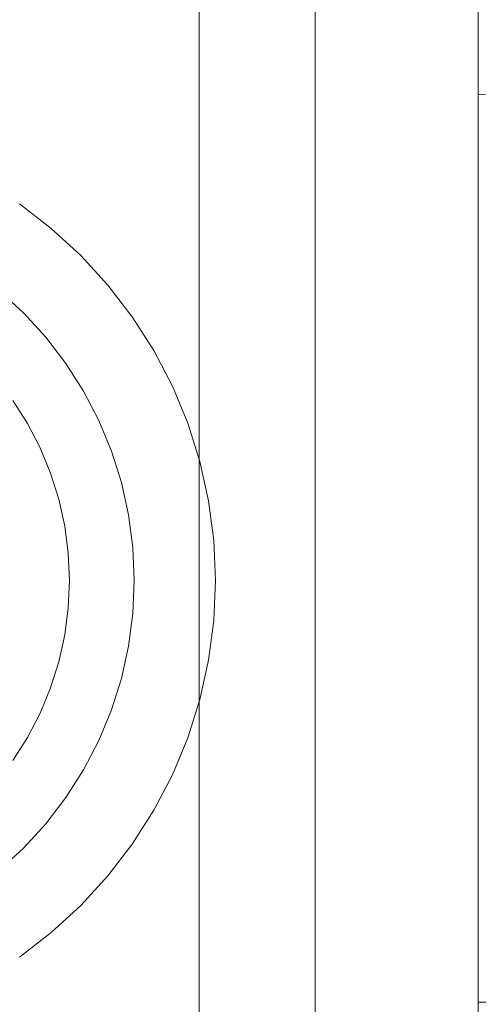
# Model space of a CAD drawing. Header units: millimetres. Extents: x 1865 to 2161, y 1201 to 1385.
# Tile 29 of 40: x 2111 to 2125, y 1216 to 1246. Entities that reach past the tile are written whole.
import ezdxf

# ---------------------------------------------------------------- set-up
doc = ezdxf.new("R2010")
doc.units = ezdxf.units.MM
doc.header["$LTSCALE"] = 25.4
doc.layers.add('Lighting-Moving Light', color=7, linetype='Continuous', lineweight=5)

# ---------------------------------------------------------------- blocks, each defined once
blk = doc.blocks.new('Group-1')
at = {"layer": 'Lighting-Moving Light', "color": 7, "linetype": 'Continuous', "lineweight": 5, "transparency": 33554687}
for points, invisible_edges in [([(112, -92, -99.966), (103.5, -83.5, -108.466), (103.5, 83.5, -108.466), (112, 92, -99.966)], 8), ([(112, 92, -99.965), (112, -92, -99.965), (112, -92, -99.966)], 8), ([(112, 92, -99.966), (112, 92, -99.965), (112, -92, -99.966)], 10), ([(112, 49.211, -77.387), (112, -49.211, -47.544), (112, -49.211, -77.387), (112, 92, -99.965)], 13), ([(112, 92, -21.465), (112, -92, -21.465), (112, 49.211, -47.544), (112, 76.845, -47.544)], 10), ([(112, -49.211, -77.387), (112, -76.845, -77.387), (112, -92, -99.965), (112, 92, -99.965)], 10), ([(112, -49.211, -47.544), (112, 49.211, -77.387), (112, 49.211, -47.544), (112, -92, -21.465)], 13), ([(116.521, -76.805, -77.387), (112, -76.845, -77.387), (112, -49.211, -77.387), (118.833, -49.092, -77.387)], 8), ([(118.833, -49.092, -47.544), (112, -49.211, -47.544), (112, -76.845, -47.544), (116.521, -76.805, -47.544)], 8), ([(112, -92, -21.465), (112, -76.845, -47.544), (112, -49.211, -47.544)], 9), ([(98.03, -52.532, -16.465), (98.999, -53.275, -16.465), (99.899, -54.101, -16.465), (90, -64, -16.465)], 12), ([(98.999, -53.275, -16.465), (98.03, -52.532, -16.465), (96.612, -54.556, -1.637), (97.41, -55.169, -1.637)], 10), ([(99.899, -54.101, -16.465), (98.999, -53.275, -16.465), (97.41, -55.169, -1.637), (98.152, -55.848, -1.637)], 10), ([(99.899, -54.101, -16.465), (100.725, -55.001, -16.465), (101.468, -55.97, -16.465), (90, -64, -16.465)], 12), ([(100.725, -55.001, -16.465), (99.899, -54.101, -16.465), (98.152, -55.848, -1.637), (98.831, -56.59, -1.637)], 10), ([(97.389, -55.195, -1.475), (98.128, -55.872, -1.475), (98.152, -55.848, -1.637), (97.41, -55.169, -1.637)], 11), ([(101.468, -55.97, -16.465), (100.725, -55.001, -16.465), (98.831, -56.59, -1.637), (99.444, -57.388, -1.637)], 10), ([(97.273, -55.332, -1.014), (98.001, -55.999, -1.014), (98.052, -55.948, -1.162), (97.32, -55.277, -1.162)], 15), ([(97.32, -55.277, -1.162), (98.052, -55.948, -1.162), (98.095, -55.905, -1.316), (97.358, -55.231, -1.316)], 15), ([(97.358, -55.231, -1.316), (98.095, -55.905, -1.316), (98.128, -55.872, -1.475), (97.389, -55.195, -1.475)], 15), ([(101.468, -55.97, -16.465), (102.124, -57, -16.465), (102.688, -58.083, -16.465), (90, -64, -16.465)], 12), ([(97.873, -56.127, -0.737), (98.529, -56.843, -0.737), (98.603, -56.781, -0.872), (97.941, -56.059, -0.872)], 15), ([(97.941, -56.059, -0.872), (98.603, -56.781, -0.872), (98.668, -56.727, -1.014), (98.001, -55.999, -1.014)], 15), ([(98.001, -55.999, -1.014), (98.668, -56.727, -1.014), (98.723, -56.68, -1.162), (98.052, -55.948, -1.162)], 15), ([(98.052, -55.948, -1.162), (98.723, -56.68, -1.162), (98.769, -56.642, -1.316), (98.095, -55.905, -1.316)], 15), ([(98.095, -55.905, -1.316), (98.769, -56.642, -1.316), (98.805, -56.611, -1.475), (98.128, -55.872, -1.475)], 15), ([(98.128, -55.872, -1.475), (98.805, -56.611, -1.475), (98.831, -56.59, -1.637), (98.152, -55.848, -1.637)], 11), ([(102.124, -57, -16.465), (101.468, -55.97, -16.465), (99.444, -57.388, -1.637), (99.984, -58.236, -1.637)], 10), ([(97.531, -56.469, -0.291), (98.158, -57.154, -0.291), (98.261, -57.068, -0.387), (97.626, -56.374, -0.387)], 15), ([(97.626, -56.374, -0.387), (98.261, -57.068, -0.387), (98.358, -56.987, -0.494), (97.715, -56.285, -0.494)], 15), ([(97.715, -56.285, -0.494), (98.358, -56.987, -0.494), (98.447, -56.912, -0.611), (97.798, -56.202, -0.611)], 15), ([(97.798, -56.202, -0.611), (98.447, -56.912, -0.611), (98.529, -56.843, -0.737), (97.873, -56.127, -0.737)], 15), ([(97.325, -56.675, -0.134), (97.936, -57.341, -0.134), (98.049, -57.246, -0.206), (97.43, -56.57, -0.206)], 15), ([(97.43, -56.57, -0.206), (98.049, -57.246, -0.206), (98.158, -57.154, -0.291), (97.531, -56.469, -0.291)], 15), ([(98.723, -56.68, -1.162), (99.328, -57.468, -1.162), (99.377, -57.434, -1.316), (98.769, -56.642, -1.316)], 15), ([(98.769, -56.642, -1.316), (99.377, -57.434, -1.316), (99.416, -57.407, -1.475), (98.805, -56.611, -1.475)], 15), ([(98.805, -56.611, -1.475), (99.416, -57.407, -1.475), (99.444, -57.388, -1.637), (98.831, -56.59, -1.637)], 11), ([(98.358, -56.987, -0.494), (98.937, -57.742, -0.494), (99.033, -57.675, -0.611), (98.447, -56.912, -0.611)], 15), ([(98.447, -56.912, -0.611), (99.033, -57.675, -0.611), (99.121, -57.614, -0.737), (98.529, -56.843, -0.737)], 15), ([(98.529, -56.843, -0.737), (99.121, -57.614, -0.737), (99.199, -57.559, -0.872), (98.603, -56.781, -0.872)], 15), ([(98.603, -56.781, -0.872), (99.199, -57.559, -0.872), (99.269, -57.51, -1.014), (98.668, -56.727, -1.014)], 15), ([(98.668, -56.727, -1.014), (99.269, -57.51, -1.014), (99.328, -57.468, -1.162), (98.723, -56.68, -1.162)], 15), ([(97.936, -57.341, -0.134), (98.486, -58.058, -0.134), (98.607, -57.973, -0.206), (98.049, -57.246, -0.206)], 15), ([(98.049, -57.246, -0.206), (98.607, -57.973, -0.206), (98.724, -57.892, -0.291), (98.158, -57.154, -0.291)], 15), ([(98.158, -57.154, -0.291), (98.724, -57.892, -0.291), (98.834, -57.814, -0.387), (98.261, -57.068, -0.387)], 15), ([(98.261, -57.068, -0.387), (98.834, -57.814, -0.387), (98.937, -57.742, -0.494), (98.358, -56.987, -0.494)], 15), ([(102.688, -58.083, -16.465), (102.124, -57, -16.465), (99.984, -58.236, -1.637), (100.448, -59.128, -1.637)], 10), ([(97.572, -57.646, 0.007), (98.097, -58.33, 0.007), (98.23, -58.237, -0.027), (97.696, -57.542, -0.027)], 15), ([(97.696, -57.542, -0.027), (98.23, -58.237, -0.027), (98.36, -58.147, -0.074), (97.818, -57.44, -0.074)], 15), ([(97.818, -57.44, -0.074), (98.36, -58.147, -0.074), (98.486, -58.058, -0.134), (97.936, -57.341, -0.134)], 15), ([(99.121, -57.614, -0.737), (99.642, -58.433, -0.737), (99.726, -58.385, -0.872), (99.199, -57.559, -0.872)], 15), ([(99.199, -57.559, -0.872), (99.726, -58.385, -0.872), (99.799, -58.343, -1.014), (99.269, -57.51, -1.014)], 15), ([(99.269, -57.51, -1.014), (99.799, -58.343, -1.014), (99.862, -58.306, -1.162), (99.328, -57.468, -1.162)], 15), ([(99.328, -57.468, -1.162), (99.862, -58.306, -1.162), (99.914, -58.276, -1.316), (99.377, -57.434, -1.316)], 15), ([(99.377, -57.434, -1.316), (99.914, -58.276, -1.316), (99.955, -58.253, -1.475), (99.416, -57.407, -1.475)], 15), ([(99.416, -57.407, -1.475), (99.955, -58.253, -1.475), (99.984, -58.236, -1.637), (99.444, -57.388, -1.637)], 11), ([(97.447, -57.752, 0.028), (97.963, -58.424, 0.028), (98.097, -58.33, 0.007), (97.572, -57.646, 0.007)], 15), ([(98.724, -57.892, -0.291), (99.223, -58.675, -0.291), (99.339, -58.608, -0.387), (98.834, -57.814, -0.387)], 15), ([(98.834, -57.814, -0.387), (99.339, -58.608, -0.387), (99.449, -58.545, -0.494), (98.937, -57.742, -0.494)], 15), ([(98.937, -57.742, -0.494), (99.449, -58.545, -0.494), (99.55, -58.486, -0.611), (99.033, -57.675, -0.611)], 15), ([(99.033, -57.675, -0.611), (99.55, -58.486, -0.611), (99.642, -58.433, -0.737), (99.121, -57.614, -0.737)], 15), ([(102.688, -58.083, -16.465), (103.156, -59.212, -16.465), (103.523, -60.377, -16.465), (90, -64, -16.465)], 12), ([(98.23, -58.237, -0.027), (98.701, -58.977, -0.027), (98.838, -58.897, -0.074), (98.36, -58.147, -0.074)], 15), ([(98.36, -58.147, -0.074), (98.838, -58.897, -0.074), (98.971, -58.82, -0.134), (98.486, -58.058, -0.134)], 15), ([(98.486, -58.058, -0.134), (98.971, -58.82, -0.134), (99.1, -58.746, -0.206), (98.607, -57.973, -0.206)], 15), ([(98.607, -57.973, -0.206), (99.1, -58.746, -0.206), (99.223, -58.675, -0.291), (98.724, -57.892, -0.291)], 15), ([(103.156, -59.212, -16.465), (102.688, -58.083, -16.465), (100.448, -59.128, -1.637), (100.833, -60.057, -1.637)], 10), ([(97.828, -58.519, 0.035), (98.276, -59.222, 0.035), (98.419, -59.14, 0.028), (97.963, -58.424, 0.028)], 14), ([(97.963, -58.424, 0.028), (98.419, -59.14, 0.028), (98.561, -59.058, 0.007), (98.097, -58.33, 0.007)], 15), ([(98.097, -58.33, 0.007), (98.561, -59.058, 0.007), (98.701, -58.977, -0.027), (98.23, -58.237, -0.027)], 15), ([(99.55, -58.486, -0.611), (99.994, -59.34, -0.611), (100.091, -59.294, -0.737), (99.642, -58.433, -0.737)], 15), ([(99.642, -58.433, -0.737), (100.091, -59.294, -0.737), (100.178, -59.254, -0.872), (99.726, -58.385, -0.872)], 15), ([(99.726, -58.385, -0.872), (100.178, -59.254, -0.872), (100.255, -59.218, -1.014), (99.799, -58.343, -1.014)], 15), ([(99.799, -58.343, -1.014), (100.255, -59.218, -1.014), (100.321, -59.187, -1.162), (99.862, -58.306, -1.162)], 15), ([(99.862, -58.306, -1.162), (100.321, -59.187, -1.162), (100.375, -59.162, -1.316), (99.914, -58.276, -1.316)], 15), ([(99.914, -58.276, -1.316), (100.375, -59.162, -1.316), (100.418, -59.142, -1.475), (99.955, -58.253, -1.475)], 15), ([(99.955, -58.253, -1.475), (100.418, -59.142, -1.475), (100.448, -59.128, -1.637), (99.984, -58.236, -1.637)], 11), ([(98.66, -59.962, 0.035), (98.276, -59.222, 0.035), (97.828, -58.519, 0.035), (90, -64, 0.035)], 12), ([(98.971, -58.82, -0.134), (99.389, -59.622, -0.134), (99.523, -59.559, -0.206), (99.1, -58.746, -0.206)], 15), ([(99.1, -58.746, -0.206), (99.523, -59.559, -0.206), (99.652, -59.499, -0.291), (99.223, -58.675, -0.291)], 15), ([(99.223, -58.675, -0.291), (99.652, -59.499, -0.291), (99.774, -59.442, -0.387), (99.339, -58.608, -0.387)], 15), ([(99.339, -58.608, -0.387), (99.774, -59.442, -0.387), (99.888, -59.389, -0.494), (99.449, -58.545, -0.494)], 15), ([(99.449, -58.545, -0.494), (99.888, -59.389, -0.494), (99.994, -59.34, -0.611), (99.55, -58.486, -0.611)], 15), ([(98.419, -59.14, 0.028), (98.81, -59.892, 0.028), (98.959, -59.822, 0.007), (98.561, -59.058, 0.007)], 15), ([(98.561, -59.058, 0.007), (98.959, -59.822, 0.007), (99.105, -59.754, -0.027), (98.701, -58.977, -0.027)], 15), ([(98.701, -58.977, -0.027), (99.105, -59.754, -0.027), (99.249, -59.687, -0.074), (98.838, -58.897, -0.074)], 15), ([(98.838, -58.897, -0.074), (99.249, -59.687, -0.074), (99.389, -59.622, -0.134), (98.971, -58.82, -0.134)], 15), ([(98.276, -59.222, 0.035), (98.66, -59.962, 0.035), (98.81, -59.892, 0.028), (98.419, -59.14, 0.028)], 14), ([(99.888, -59.389, -0.494), (100.252, -60.268, -0.494), (100.362, -60.228, -0.611), (99.994, -59.34, -0.611)], 15), ([(99.994, -59.34, -0.611), (100.362, -60.228, -0.611), (100.463, -60.192, -0.737), (100.091, -59.294, -0.737)], 15), ([(100.091, -59.294, -0.737), (100.463, -60.192, -0.737), (100.553, -60.159, -0.872), (100.178, -59.254, -0.872)], 15), ([(100.178, -59.254, -0.872), (100.553, -60.159, -0.872), (100.632, -60.13, -1.014), (100.255, -59.218, -1.014)], 15), ([(100.255, -59.218, -1.014), (100.632, -60.13, -1.014), (100.701, -60.105, -1.162), (100.321, -59.187, -1.162)], 15), ([(100.321, -59.187, -1.162), (100.701, -60.105, -1.162), (100.757, -60.085, -1.316), (100.375, -59.162, -1.316)], 15), ([(100.375, -59.162, -1.316), (100.757, -60.085, -1.316), (100.801, -60.069, -1.475), (100.418, -59.142, -1.475)], 15), ([(100.418, -59.142, -1.475), (100.801, -60.069, -1.475), (100.833, -60.057, -1.637), (100.448, -59.128, -1.637)], 11), ([(103.523, -60.377, -16.465), (103.156, -59.212, -16.465), (100.833, -60.057, -1.637), (101.136, -61.016, -1.637)], 10), ([(99.249, -59.687, -0.074), (99.59, -60.51, -0.074), (99.735, -60.457, -0.134), (99.389, -59.622, -0.134)], 15), ([(99.389, -59.622, -0.134), (99.735, -60.457, -0.134), (99.874, -60.406, -0.206), (99.523, -59.559, -0.206)], 15), ([(99.523, -59.559, -0.206), (99.874, -60.406, -0.206), (100.008, -60.358, -0.291), (99.652, -59.499, -0.291)], 15), ([(99.652, -59.499, -0.291), (100.008, -60.358, -0.291), (100.134, -60.312, -0.387), (99.774, -59.442, -0.387)], 15), ([(99.774, -59.442, -0.387), (100.134, -60.312, -0.387), (100.252, -60.268, -0.494), (99.888, -59.389, -0.494)], 15), ([(99.23, -61.527, 0.035), (98.979, -60.732, 0.035), (98.66, -59.962, 0.035), (90, -64, 0.035)], 12), ([(98.66, -59.962, 0.035), (98.979, -60.732, 0.035), (99.135, -60.675, 0.028), (98.81, -59.892, 0.028)], 14), ([(98.81, -59.892, 0.028), (99.135, -60.675, 0.028), (99.289, -60.619, 0.007), (98.959, -59.822, 0.007)], 15), ([(98.959, -59.822, 0.007), (99.289, -60.619, 0.007), (99.441, -60.564, -0.027), (99.105, -59.754, -0.027)], 15), ([(99.105, -59.754, -0.027), (99.441, -60.564, -0.027), (99.59, -60.51, -0.074), (99.249, -59.687, -0.074)], 15), ([(100.134, -60.312, -0.387), (100.417, -61.209, -0.387), (100.539, -61.176, -0.494), (100.252, -60.268, -0.494)], 15), ([(100.252, -60.268, -0.494), (100.539, -61.176, -0.494), (100.652, -61.146, -0.611), (100.362, -60.228, -0.611)], 15), ([(100.362, -60.228, -0.611), (100.652, -61.146, -0.611), (100.755, -61.118, -0.737), (100.463, -60.192, -0.737)], 15), ([(100.463, -60.192, -0.737), (100.755, -61.118, -0.737), (100.848, -61.093, -0.872), (100.553, -60.159, -0.872)], 15), ([(100.553, -60.159, -0.872), (100.848, -61.093, -0.872), (100.929, -61.072, -1.014), (100.632, -60.13, -1.014)], 15), ([(100.632, -60.13, -1.014), (100.929, -61.072, -1.014), (100.999, -61.053, -1.162), (100.701, -60.105, -1.162)], 15), ([(100.701, -60.105, -1.162), (100.999, -61.053, -1.162), (101.057, -61.037, -1.316), (100.757, -60.085, -1.316)], 15), ([(100.757, -60.085, -1.316), (101.057, -61.037, -1.316), (101.103, -61.025, -1.475), (100.801, -60.069, -1.475)], 15), ([(100.801, -60.069, -1.475), (101.103, -61.025, -1.475), (101.136, -61.016, -1.637), (100.833, -60.057, -1.637)], 11), ([(103.523, -60.377, -16.465), (103.787, -61.569, -16.465), (103.947, -62.78, -16.465), (90, -64, -16.465)], 12), ([(99.289, -60.619, 0.007), (99.548, -61.442, 0.007), (99.704, -61.4, -0.027), (99.441, -60.564, -0.027)], 15), ([(99.441, -60.564, -0.027), (99.704, -61.4, -0.027), (99.857, -61.359, -0.074), (99.59, -60.51, -0.074)], 15), ([(99.59, -60.51, -0.074), (99.857, -61.359, -0.074), (100.006, -61.319, -0.134), (99.735, -60.457, -0.134)], 15), ([(99.735, -60.457, -0.134), (100.006, -61.319, -0.134), (100.15, -61.28, -0.206), (99.874, -60.406, -0.206)], 15), ([(99.874, -60.406, -0.206), (100.15, -61.28, -0.206), (100.287, -61.244, -0.291), (100.008, -60.358, -0.291)], 15), ([(100.008, -60.358, -0.291), (100.287, -61.244, -0.291), (100.417, -61.209, -0.387), (100.134, -60.312, -0.387)], 15), ([(103.787, -61.569, -16.465), (103.523, -60.377, -16.465), (101.136, -61.016, -1.637), (101.353, -61.998, -1.637)], 10), ([(98.979, -60.732, 0.035), (99.23, -61.527, 0.035), (99.39, -61.484, 0.028), (99.135, -60.675, 0.028)], 14), ([(99.135, -60.675, 0.028), (99.39, -61.484, 0.028), (99.548, -61.442, 0.007), (99.289, -60.619, 0.007)], 15), ([(100.417, -61.209, -0.387), (100.62, -62.127, -0.387), (100.745, -62.105, -0.494), (100.539, -61.176, -0.494)], 15), ([(100.539, -61.176, -0.494), (100.745, -62.105, -0.494), (100.86, -62.085, -0.611), (100.652, -61.146, -0.611)], 15), ([(100.652, -61.146, -0.611), (100.86, -62.085, -0.611), (100.965, -62.067, -0.737), (100.755, -61.118, -0.737)], 15), ([(100.755, -61.118, -0.737), (100.965, -62.067, -0.737), (101.06, -62.05, -0.872), (100.848, -61.093, -0.872)], 15), ([(100.848, -61.093, -0.872), (101.06, -62.05, -0.872), (101.143, -62.035, -1.014), (100.929, -61.072, -1.014)], 15), ([(100.929, -61.072, -1.014), (101.143, -62.035, -1.014), (101.214, -62.023, -1.162), (100.999, -61.053, -1.162)], 15), ([(100.999, -61.053, -1.162), (101.214, -62.023, -1.162), (101.274, -62.012, -1.316), (101.057, -61.037, -1.316)], 15), ([(101.057, -61.037, -1.316), (101.274, -62.012, -1.316), (101.32, -62.004, -1.475), (101.103, -61.025, -1.475)], 15), ([(101.103, -61.025, -1.475), (101.32, -62.004, -1.475), (101.353, -61.998, -1.637), (101.136, -61.016, -1.637)], 11), ([(99.39, -61.484, 0.028), (99.573, -62.312, 0.028), (99.735, -62.283, 0.007), (99.548, -61.442, 0.007)], 15), ([(99.548, -61.442, 0.007), (99.735, -62.283, 0.007), (99.894, -62.255, -0.027), (99.704, -61.4, -0.027)], 15), ([(99.704, -61.4, -0.027), (99.894, -62.255, -0.027), (100.05, -62.228, -0.074), (99.857, -61.359, -0.074)], 15), ([(99.857, -61.359, -0.074), (100.05, -62.228, -0.074), (100.202, -62.201, -0.134), (100.006, -61.319, -0.134)], 15), ([(100.006, -61.319, -0.134), (100.202, -62.201, -0.134), (100.348, -62.175, -0.206), (100.15, -61.28, -0.206)], 15), ([(100.15, -61.28, -0.206), (100.348, -62.175, -0.206), (100.488, -62.151, -0.291), (100.287, -61.244, -0.291)], 15), ([(100.287, -61.244, -0.291), (100.488, -62.151, -0.291), (100.62, -62.127, -0.387), (100.417, -61.209, -0.387)], 15), ([(90, -64, 0.035), (99.519, -63.167, 0.035), (99.411, -62.341, 0.035), (99.23, -61.527, 0.035)], 9), ([(99.23, -61.527, 0.035), (99.411, -62.341, 0.035), (99.573, -62.312, 0.028), (99.39, -61.484, 0.028)], 14), ([(103.947, -62.78, -16.465), (103.787, -61.569, -16.465), (101.353, -61.998, -1.637), (101.485, -62.995, -1.637)], 10), ([(100.86, -62.085, -0.611), (100.985, -63.039, -0.611), (101.092, -63.03, -0.737), (100.965, -62.067, -0.737)], 15), ([(100.965, -62.067, -0.737), (101.092, -63.03, -0.737), (101.187, -63.021, -0.872), (101.06, -62.05, -0.872)], 15), ([(101.06, -62.05, -0.872), (101.187, -63.021, -0.872), (101.272, -63.014, -1.014), (101.143, -62.035, -1.014)], 15), ([(101.143, -62.035, -1.014), (101.272, -63.014, -1.014), (101.344, -63.008, -1.162), (101.214, -62.023, -1.162)], 15), ([(101.214, -62.023, -1.162), (101.344, -63.008, -1.162), (101.404, -63.002, -1.316), (101.274, -62.012, -1.316)], 15), ([(101.274, -62.012, -1.316), (101.404, -63.002, -1.316), (101.451, -62.998, -1.475), (101.32, -62.004, -1.475)], 15), ([(101.32, -62.004, -1.475), (101.451, -62.998, -1.475), (101.485, -62.995, -1.637), (101.353, -61.998, -1.637)], 11), ([(99.411, -62.341, 0.035), (99.519, -63.167, 0.035), (99.684, -63.153, 0.028), (99.573, -62.312, 0.028)], 14), ([(99.573, -62.312, 0.028), (99.684, -63.153, 0.028), (99.847, -63.138, 0.007), (99.735, -62.283, 0.007)], 15), ([(99.735, -62.283, 0.007), (99.847, -63.138, 0.007), (100.009, -63.124, -0.027), (99.894, -62.255, -0.027)], 15), ([(99.894, -62.255, -0.027), (100.009, -63.124, -0.027), (100.166, -63.111, -0.074), (100.05, -62.228, -0.074)], 15), ([(100.05, -62.228, -0.074), (100.166, -63.111, -0.074), (100.32, -63.097, -0.134), (100.202, -62.201, -0.134)], 15), ([(100.202, -62.201, -0.134), (100.32, -63.097, -0.134), (100.468, -63.084, -0.206), (100.348, -62.175, -0.206)], 15), ([(100.348, -62.175, -0.206), (100.468, -63.084, -0.206), (100.609, -63.072, -0.291), (100.488, -62.151, -0.291)], 15), ([(100.488, -62.151, -0.291), (100.609, -63.072, -0.291), (100.743, -63.06, -0.387), (100.62, -62.127, -0.387)], 15), ([(100.62, -62.127, -0.387), (100.743, -63.06, -0.387), (100.869, -63.049, -0.494), (100.745, -62.105, -0.494)], 15), ([(100.745, -62.105, -0.494), (100.869, -63.049, -0.494), (100.985, -63.039, -0.611), (100.86, -62.085, -0.611)], 15), ([(103.947, -62.78, -16.465), (104, -64, -16.465), (103.947, -65.22, -16.465), (90, -64, -16.465)], 12), ([(104, -64, -16.465), (103.947, -62.78, -16.465), (101.485, -62.995, -1.637), (101.529, -64, -1.637)], 10), ([(99.519, -64.833, 0.035), (99.556, -64, 0.035), (99.519, -63.167, 0.035), (90, -64, 0.035)], 12), ([(99.519, -63.167, 0.035), (99.556, -64, 0.035), (99.721, -64, 0.028), (99.684, -63.153, 0.028)], 14), ([(99.684, -63.153, 0.028), (99.721, -64, 0.028), (99.885, -64, 0.007), (99.847, -63.138, 0.007)], 15), ([(99.847, -63.138, 0.007), (99.885, -64, 0.007), (100.047, -64, -0.027), (100.009, -63.124, -0.027)], 15), ([(100.009, -63.124, -0.027), (100.047, -64, -0.027), (100.205, -64, -0.074), (100.166, -63.111, -0.074)], 15), ([(100.166, -63.111, -0.074), (100.205, -64, -0.074), (100.359, -64, -0.134), (100.32, -63.097, -0.134)], 15), ([(100.32, -63.097, -0.134), (100.359, -64, -0.134), (100.508, -64, -0.206), (100.468, -63.084, -0.206)], 15), ([(100.468, -63.084, -0.206), (100.508, -64, -0.206), (100.65, -64, -0.291), (100.609, -63.072, -0.291)], 15), ([(100.609, -63.072, -0.291), (100.65, -64, -0.291), (100.784, -64, -0.387), (100.743, -63.06, -0.387)], 15), ([(100.743, -63.06, -0.387), (100.784, -64, -0.387), (100.91, -64, -0.494), (100.869, -63.049, -0.494)], 15), ([(100.869, -63.049, -0.494), (100.91, -64, -0.494), (101.027, -64, -0.611), (100.985, -63.039, -0.611)], 15), ([(100.985, -63.039, -0.611), (101.027, -64, -0.611), (101.134, -64, -0.737), (101.092, -63.03, -0.737)], 15), ([(101.092, -63.03, -0.737), (101.134, -64, -0.737), (101.23, -64, -0.872), (101.187, -63.021, -0.872)], 15), ([(101.187, -63.021, -0.872), (101.23, -64, -0.872), (101.315, -64, -1.014), (101.272, -63.014, -1.014)], 15), ([(101.272, -63.014, -1.014), (101.315, -64, -1.014), (101.387, -64, -1.162), (101.344, -63.008, -1.162)], 15), ([(101.344, -63.008, -1.162), (101.387, -64, -1.162), (101.447, -64, -1.316), (101.404, -63.002, -1.316)], 15), ([(101.404, -63.002, -1.316), (101.447, -64, -1.316), (101.495, -64, -1.475), (101.451, -62.998, -1.475)], 15), ([(101.451, -62.998, -1.475), (101.495, -64, -1.475), (101.529, -64, -1.637), (101.485, -62.995, -1.637)], 11), ([(97.828, -69.481, 0.035), (98.276, -68.778, 0.035), (98.66, -68.038, 0.035), (90, -64, 0.035)], 12), ([(98.66, -68.038, 0.035), (98.979, -67.268, 0.035), (99.23, -66.473, 0.035), (90, -64, 0.035)], 12), ([(99.23, -66.473, 0.035), (99.411, -65.659, 0.035), (99.519, -64.833, 0.035), (90, -64, 0.035)], 12), ([(90, -64, -16.465), (103.947, -65.22, -16.465), (103.787, -66.431, -16.465), (103.523, -67.623, -16.465)], 9), ([(103.523, -67.623, -16.465), (103.156, -68.788, -16.465), (102.688, -69.917, -16.465), (90, -64, -16.465)], 12), ([(102.688, -69.917, -16.465), (102.124, -71, -16.465), (101.468, -72.03, -16.465), (90, -64, -16.465)], 12), ([(101.468, -72.03, -16.465), (100.725, -72.999, -16.465), (99.899, -73.899, -16.465), (90, -64, -16.465)], 12), ([(99.899, -73.899, -16.465), (98.999, -74.725, -16.465), (98.03, -75.468, -16.465), (90, -64, -16.465)], 12), ([(99.556, -64, 0.035), (99.519, -64.833, 0.035), (99.684, -64.847, 0.028), (99.721, -64, 0.028)], 14), ([(99.721, -64, 0.028), (99.684, -64.847, 0.028), (99.847, -64.862, 0.007), (99.885, -64, 0.007)], 15), ([(99.885, -64, 0.007), (99.847, -64.862, 0.007), (100.009, -64.876, -0.027), (100.047, -64, -0.027)], 15), ([(100.047, -64, -0.027), (100.009, -64.876, -0.027), (100.166, -64.889, -0.074), (100.205, -64, -0.074)], 15), ([(100.205, -64, -0.074), (100.166, -64.889, -0.074), (100.32, -64.903, -0.134), (100.359, -64, -0.134)], 15), ([(100.359, -64, -0.134), (100.32, -64.903, -0.134), (100.468, -64.916, -0.206), (100.508, -64, -0.206)], 15), ([(100.508, -64, -0.206), (100.468, -64.916, -0.206), (100.609, -64.928, -0.291), (100.65, -64, -0.291)], 15), ([(100.65, -64, -0.291), (100.609, -64.928, -0.291), (100.743, -64.94, -0.387), (100.784, -64, -0.387)], 15), ([(100.784, -64, -0.387), (100.743, -64.94, -0.387), (100.869, -64.951, -0.494), (100.91, -64, -0.494)], 15), ([(100.91, -64, -0.494), (100.869, -64.951, -0.494), (100.985, -64.961, -0.611), (101.027, -64, -0.611)], 15), ([(101.027, -64, -0.611), (100.985, -64.961, -0.611), (101.092, -64.97, -0.737), (101.134, -64, -0.737)], 15), ([(101.134, -64, -0.737), (101.092, -64.97, -0.737), (101.187, -64.979, -0.872), (101.23, -64, -0.872)], 15), ([(101.23, -64, -0.872), (101.187, -64.979, -0.872), (101.272, -64.986, -1.014), (101.315, -64, -1.014)], 15), ([(101.315, -64, -1.014), (101.272, -64.986, -1.014), (101.344, -64.992, -1.162), (101.387, -64, -1.162)], 15), ([(101.387, -64, -1.162), (101.344, -64.992, -1.162), (101.404, -64.998, -1.316), (101.447, -64, -1.316)], 15), ([(101.447, -64, -1.316), (101.404, -64.998, -1.316), (101.451, -65.002, -1.475), (101.495, -64, -1.475)], 15), ([(101.495, -64, -1.475), (101.451, -65.002, -1.475), (101.485, -65.005, -1.637), (101.529, -64, -1.637)], 11), ([(103.947, -65.22, -16.465), (104, -64, -16.465), (101.529, -64, -1.637), (101.485, -65.005, -1.637)], 10), ([(99.519, -64.833, 0.035), (99.411, -65.659, 0.035), (99.573, -65.688, 0.028), (99.684, -64.847, 0.028)], 14), ([(99.684, -64.847, 0.028), (99.573, -65.688, 0.028), (99.735, -65.717, 0.007), (99.847, -64.862, 0.007)], 15), ([(99.847, -64.862, 0.007), (99.735, -65.717, 0.007), (99.894, -65.745, -0.027), (100.009, -64.876, -0.027)], 15), ([(100.009, -64.876, -0.027), (99.894, -65.745, -0.027), (100.05, -65.772, -0.074), (100.166, -64.889, -0.074)], 15), ([(100.166, -64.889, -0.074), (100.05, -65.772, -0.074), (100.202, -65.799, -0.134), (100.32, -64.903, -0.134)], 15), ([(100.32, -64.903, -0.134), (100.202, -65.799, -0.134), (100.348, -65.825, -0.206), (100.468, -64.916, -0.206)], 15), ([(100.468, -64.916, -0.206), (100.348, -65.825, -0.206), (100.488, -65.849, -0.291), (100.609, -64.928, -0.291)], 15), ([(100.609, -64.928, -0.291), (100.488, -65.849, -0.291), (100.62, -65.873, -0.387), (100.743, -64.94, -0.387)], 15), ([(100.743, -64.94, -0.387), (100.62, -65.873, -0.387), (100.745, -65.895, -0.494), (100.869, -64.951, -0.494)], 15), ([(100.869, -64.951, -0.494), (100.745, -65.895, -0.494), (100.86, -65.915, -0.611), (100.985, -64.961, -0.611)], 15), ([(100.985, -64.961, -0.611), (100.86, -65.915, -0.611), (100.965, -65.933, -0.737), (101.092, -64.97, -0.737)], 15), ([(101.092, -64.97, -0.737), (100.965, -65.933, -0.737), (101.06, -65.95, -0.872), (101.187, -64.979, -0.872)], 15), ([(101.187, -64.979, -0.872), (101.06, -65.95, -0.872), (101.143, -65.965, -1.014), (101.272, -64.986, -1.014)], 15), ([(101.272, -64.986, -1.014), (101.143, -65.965, -1.014), (101.214, -65.977, -1.162), (101.344, -64.992, -1.162)], 15), ([(101.344, -64.992, -1.162), (101.214, -65.977, -1.162), (101.274, -65.988, -1.316), (101.404, -64.998, -1.316)], 15), ([(101.404, -64.998, -1.316), (101.274, -65.988, -1.316), (101.32, -65.996, -1.475), (101.451, -65.002, -1.475)], 15), ([(101.451, -65.002, -1.475), (101.32, -65.996, -1.475), (101.353, -66.002, -1.637), (101.485, -65.005, -1.637)], 11), ([(103.787, -66.431, -16.465), (103.947, -65.22, -16.465), (101.485, -65.005, -1.637), (101.353, -66.002, -1.637)], 10), ([(99.411, -65.659, 0.035), (99.23, -66.473, 0.035), (99.39, -66.516, 0.028), (99.573, -65.688, 0.028)], 14), ([(99.573, -65.688, 0.028), (99.39, -66.516, 0.028), (99.548, -66.558, 0.007), (99.735, -65.717, 0.007)], 15), ([(99.735, -65.717, 0.007), (99.548, -66.558, 0.007), (99.704, -66.6, -0.027), (99.894, -65.745, -0.027)], 15), ([(99.894, -65.745, -0.027), (99.704, -66.6, -0.027), (99.857, -66.641, -0.074), (100.05, -65.772, -0.074)], 15), ([(100.05, -65.772, -0.074), (99.857, -66.641, -0.074), (100.006, -66.681, -0.134), (100.202, -65.799, -0.134)], 15), ([(100.202, -65.799, -0.134), (100.006, -66.681, -0.134), (100.15, -66.72, -0.206), (100.348, -65.825, -0.206)], 15), ([(100.348, -65.825, -0.206), (100.15, -66.72, -0.206), (100.287, -66.756, -0.291), (100.488, -65.849, -0.291)], 15), ([(100.488, -65.849, -0.291), (100.287, -66.756, -0.291), (100.417, -66.791, -0.387), (100.62, -65.873, -0.387)], 15), ([(100.62, -65.873, -0.387), (100.417, -66.791, -0.387), (100.539, -66.824, -0.494), (100.745, -65.895, -0.494)], 15), ([(100.745, -65.895, -0.494), (100.539, -66.824, -0.494), (100.652, -66.854, -0.611), (100.86, -65.915, -0.611)], 15), ([(100.86, -65.915, -0.611), (100.652, -66.854, -0.611), (100.755, -66.882, -0.737), (100.965, -65.933, -0.737)], 15), ([(100.965, -65.933, -0.737), (100.755, -66.882, -0.737), (100.848, -66.907, -0.872), (101.06, -65.95, -0.872)], 15), ([(101.06, -65.95, -0.872), (100.848, -66.907, -0.872), (100.929, -66.928, -1.014), (101.143, -65.965, -1.014)], 15), ([(101.143, -65.965, -1.014), (100.929, -66.928, -1.014), (100.999, -66.947, -1.162), (101.214, -65.977, -1.162)], 15), ([(101.214, -65.977, -1.162), (100.999, -66.947, -1.162), (101.057, -66.963, -1.316), (101.274, -65.988, -1.316)], 15), ([(101.274, -65.988, -1.316), (101.057, -66.963, -1.316), (101.103, -66.975, -1.475), (101.32, -65.996, -1.475)], 15), ([(101.32, -65.996, -1.475), (101.103, -66.975, -1.475), (101.136, -66.984, -1.637), (101.353, -66.002, -1.637)], 11), ([(103.523, -67.623, -16.465), (103.787, -66.431, -16.465), (101.353, -66.002, -1.637), (101.136, -66.984, -1.637)], 10), ([(99.23, -66.473, 0.035), (98.979, -67.268, 0.035), (99.135, -67.325, 0.028), (99.39, -66.516, 0.028)], 14), ([(99.39, -66.516, 0.028), (99.135, -67.325, 0.028), (99.289, -67.381, 0.007), (99.548, -66.558, 0.007)], 15), ([(99.548, -66.558, 0.007), (99.289, -67.381, 0.007), (99.441, -67.436, -0.027), (99.704, -66.6, -0.027)], 15), ([(99.704, -66.6, -0.027), (99.441, -67.436, -0.027), (99.59, -67.49, -0.074), (99.857, -66.641, -0.074)], 15), ([(99.857, -66.641, -0.074), (99.59, -67.49, -0.074), (99.735, -67.543, -0.134), (100.006, -66.681, -0.134)], 15), ([(100.006, -66.681, -0.134), (99.735, -67.543, -0.134), (99.874, -67.594, -0.206), (100.15, -66.72, -0.206)], 15), ([(100.15, -66.72, -0.206), (99.874, -67.594, -0.206), (100.008, -67.642, -0.291), (100.287, -66.756, -0.291)], 15), ([(100.287, -66.756, -0.291), (100.008, -67.642, -0.291), (100.134, -67.688, -0.387), (100.417, -66.791, -0.387)], 15), ([(100.417, -66.791, -0.387), (100.134, -67.688, -0.387), (100.252, -67.732, -0.494), (100.539, -66.824, -0.494)], 15), ([(100.539, -66.824, -0.494), (100.252, -67.732, -0.494), (100.362, -67.772, -0.611), (100.652, -66.854, -0.611)], 15), ([(100.652, -66.854, -0.611), (100.362, -67.772, -0.611), (100.463, -67.808, -0.737), (100.755, -66.882, -0.737)], 15), ([(100.755, -66.882, -0.737), (100.463, -67.808, -0.737), (100.553, -67.841, -0.872), (100.848, -66.907, -0.872)], 15), ([(100.848, -66.907, -0.872), (100.553, -67.841, -0.872), (100.632, -67.87, -1.014), (100.929, -66.928, -1.014)], 15), ([(100.929, -66.928, -1.014), (100.632, -67.87, -1.014), (100.701, -67.895, -1.162), (100.999, -66.947, -1.162)], 15), ([(100.999, -66.947, -1.162), (100.701, -67.895, -1.162), (100.757, -67.915, -1.316), (101.057, -66.963, -1.316)], 15), ([(101.057, -66.963, -1.316), (100.757, -67.915, -1.316), (100.801, -67.931, -1.475), (101.103, -66.975, -1.475)], 15), ([(101.103, -66.975, -1.475), (100.801, -67.931, -1.475), (100.833, -67.943, -1.637), (101.136, -66.984, -1.637)], 11), ([(103.156, -68.788, -16.465), (103.523, -67.623, -16.465), (101.136, -66.984, -1.637), (100.833, -67.943, -1.637)], 10), ([(98.979, -67.268, 0.035), (98.66, -68.038, 0.035), (98.81, -68.108, 0.028), (99.135, -67.325, 0.028)], 14), ([(99.135, -67.325, 0.028), (98.81, -68.108, 0.028), (98.959, -68.178, 0.007), (99.289, -67.381, 0.007)], 15), ([(99.289, -67.381, 0.007), (98.959, -68.178, 0.007), (99.105, -68.246, -0.027), (99.441, -67.436, -0.027)], 15), ([(99.441, -67.436, -0.027), (99.105, -68.246, -0.027), (99.249, -68.313, -0.074), (99.59, -67.49, -0.074)], 15), ([(99.59, -67.49, -0.074), (99.249, -68.313, -0.074), (99.389, -68.378, -0.134), (99.735, -67.543, -0.134)], 15), ([(99.735, -67.543, -0.134), (99.389, -68.378, -0.134), (99.523, -68.441, -0.206), (99.874, -67.594, -0.206)], 15), ([(99.874, -67.594, -0.206), (99.523, -68.441, -0.206), (99.652, -68.501, -0.291), (100.008, -67.642, -0.291)], 15), ([(100.008, -67.642, -0.291), (99.652, -68.501, -0.291), (99.774, -68.558, -0.387), (100.134, -67.688, -0.387)], 15), ([(100.134, -67.688, -0.387), (99.774, -68.558, -0.387), (99.888, -68.611, -0.494), (100.252, -67.732, -0.494)], 15), ([(100.252, -67.732, -0.494), (99.888, -68.611, -0.494), (99.994, -68.66, -0.611), (100.362, -67.772, -0.611)], 15), ([(100.362, -67.772, -0.611), (99.994, -68.66, -0.611), (100.091, -68.706, -0.737), (100.463, -67.808, -0.737)], 15), ([(98.66, -68.038, 0.035), (98.276, -68.778, 0.035), (98.419, -68.86, 0.028), (98.81, -68.108, 0.028)], 14), ([(100.463, -67.808, -0.737), (100.091, -68.706, -0.737), (100.178, -68.746, -0.872), (100.553, -67.841, -0.872)], 15), ([(100.553, -67.841, -0.872), (100.178, -68.746, -0.872), (100.255, -68.782, -1.014), (100.632, -67.87, -1.014)], 15), ([(100.632, -67.87, -1.014), (100.255, -68.782, -1.014), (100.321, -68.813, -1.162), (100.701, -67.895, -1.162)], 15), ([(100.701, -67.895, -1.162), (100.321, -68.813, -1.162), (100.375, -68.838, -1.316), (100.757, -67.915, -1.316)], 15), ([(100.757, -67.915, -1.316), (100.375, -68.838, -1.316), (100.418, -68.858, -1.475), (100.801, -67.931, -1.475)], 15), ([(100.801, -67.931, -1.475), (100.418, -68.858, -1.475), (100.448, -68.872, -1.637), (100.833, -67.943, -1.637)], 11), ([(102.688, -69.917, -16.465), (103.156, -68.788, -16.465), (100.833, -67.943, -1.637), (100.448, -68.872, -1.637)], 10), ([(98.81, -68.108, 0.028), (98.419, -68.86, 0.028), (98.561, -68.942, 0.007), (98.959, -68.178, 0.007)], 15), ([(98.959, -68.178, 0.007), (98.561, -68.942, 0.007), (98.701, -69.023, -0.027), (99.105, -68.246, -0.027)], 15), ([(99.105, -68.246, -0.027), (98.701, -69.023, -0.027), (98.838, -69.103, -0.074), (99.249, -68.313, -0.074)], 15), ([(99.249, -68.313, -0.074), (98.838, -69.103, -0.074), (98.971, -69.18, -0.134), (99.389, -68.378, -0.134)], 15), ([(99.389, -68.378, -0.134), (98.971, -69.18, -0.134), (99.1, -69.254, -0.206), (99.523, -68.441, -0.206)], 15), ([(99.523, -68.441, -0.206), (99.1, -69.254, -0.206), (99.223, -69.325, -0.291), (99.652, -68.501, -0.291)], 15), ([(99.652, -68.501, -0.291), (99.223, -69.325, -0.291), (99.339, -69.392, -0.387), (99.774, -68.558, -0.387)], 15), ([(99.774, -68.558, -0.387), (99.339, -69.392, -0.387), (99.449, -69.455, -0.494), (99.888, -68.611, -0.494)], 15), ([(99.888, -68.611, -0.494), (99.449, -69.455, -0.494), (99.55, -69.514, -0.611), (99.994, -68.66, -0.611)], 15), ([(99.994, -68.66, -0.611), (99.55, -69.514, -0.611), (99.642, -69.567, -0.737), (100.091, -68.706, -0.737)], 15), ([(98.276, -68.778, 0.035), (97.828, -69.481, 0.035), (97.963, -69.576, 0.028), (98.419, -68.86, 0.028)], 14), ([(98.419, -68.86, 0.028), (97.963, -69.576, 0.028), (98.097, -69.67, 0.007), (98.561, -68.942, 0.007)], 15), ([(98.561, -68.942, 0.007), (98.097, -69.67, 0.007), (98.23, -69.763, -0.027), (98.701, -69.023, -0.027)], 15), ([(100.091, -68.706, -0.737), (99.642, -69.567, -0.737), (99.726, -69.615, -0.872), (100.178, -68.746, -0.872)], 15), ([(100.178, -68.746, -0.872), (99.726, -69.615, -0.872), (99.799, -69.657, -1.014), (100.255, -68.782, -1.014)], 15), ([(100.255, -68.782, -1.014), (99.799, -69.657, -1.014), (99.862, -69.694, -1.162), (100.321, -68.813, -1.162)], 15), ([(100.321, -68.813, -1.162), (99.862, -69.694, -1.162), (99.914, -69.724, -1.316), (100.375, -68.838, -1.316)], 15), ([(100.375, -68.838, -1.316), (99.914, -69.724, -1.316), (99.955, -69.747, -1.475), (100.418, -68.858, -1.475)], 15), ([(100.418, -68.858, -1.475), (99.955, -69.747, -1.475), (99.984, -69.764, -1.637), (100.448, -68.872, -1.637)], 11), ([(102.124, -71, -16.465), (102.688, -69.917, -16.465), (100.448, -68.872, -1.637), (99.984, -69.764, -1.637)], 10), ([(98.701, -69.023, -0.027), (98.23, -69.763, -0.027), (98.36, -69.853, -0.074), (98.838, -69.103, -0.074)], 15), ([(98.838, -69.103, -0.074), (98.36, -69.853, -0.074), (98.486, -69.942, -0.134), (98.971, -69.18, -0.134)], 15), ([(98.971, -69.18, -0.134), (98.486, -69.942, -0.134), (98.607, -70.027, -0.206), (99.1, -69.254, -0.206)], 15), ([(99.1, -69.254, -0.206), (98.607, -70.027, -0.206), (98.724, -70.108, -0.291), (99.223, -69.325, -0.291)], 15), ([(99.223, -69.325, -0.291), (98.724, -70.108, -0.291), (98.834, -70.186, -0.387), (99.339, -69.392, -0.387)], 15), ([(99.339, -69.392, -0.387), (98.834, -70.186, -0.387), (98.937, -70.258, -0.494), (99.449, -69.455, -0.494)], 15), ([(99.449, -69.455, -0.494), (98.937, -70.258, -0.494), (99.033, -70.325, -0.611), (99.55, -69.514, -0.611)], 15), ([(99.55, -69.514, -0.611), (99.033, -70.325, -0.611), (99.121, -70.386, -0.737), (99.642, -69.567, -0.737)], 15), ([(99.642, -69.567, -0.737), (99.121, -70.386, -0.737), (99.199, -70.441, -0.872), (99.726, -69.615, -0.872)], 15), ([(97.963, -69.576, 0.028), (97.447, -70.248, 0.028), (97.572, -70.354, 0.007), (98.097, -69.67, 0.007)], 15), ([(98.097, -69.67, 0.007), (97.572, -70.354, 0.007), (97.696, -70.458, -0.027), (98.23, -69.763, -0.027)], 15), ([(98.23, -69.763, -0.027), (97.696, -70.458, -0.027), (97.818, -70.56, -0.074), (98.36, -69.853, -0.074)], 15), ([(98.36, -69.853, -0.074), (97.818, -70.56, -0.074), (97.936, -70.659, -0.134), (98.486, -69.942, -0.134)], 15), ([(99.726, -69.615, -0.872), (99.199, -70.441, -0.872), (99.269, -70.49, -1.014), (99.799, -69.657, -1.014)], 15), ([(99.799, -69.657, -1.014), (99.269, -70.49, -1.014), (99.328, -70.532, -1.162), (99.862, -69.694, -1.162)], 15), ([(99.862, -69.694, -1.162), (99.328, -70.532, -1.162), (99.377, -70.566, -1.316), (99.914, -69.724, -1.316)], 15), ([(99.914, -69.724, -1.316), (99.377, -70.566, -1.316), (99.416, -70.593, -1.475), (99.955, -69.747, -1.475)], 15), ([(99.955, -69.747, -1.475), (99.416, -70.593, -1.475), (99.444, -70.612, -1.637), (99.984, -69.764, -1.637)], 11), ([(101.468, -72.03, -16.465), (102.124, -71, -16.465), (99.984, -69.764, -1.637), (99.444, -70.612, -1.637)], 10), ([(98.486, -69.942, -0.134), (97.936, -70.659, -0.134), (98.049, -70.754, -0.206), (98.607, -70.027, -0.206)], 15), ([(98.607, -70.027, -0.206), (98.049, -70.754, -0.206), (98.158, -70.846, -0.291), (98.724, -70.108, -0.291)], 15), ([(98.724, -70.108, -0.291), (98.158, -70.846, -0.291), (98.261, -70.932, -0.387), (98.834, -70.186, -0.387)], 15), ([(98.834, -70.186, -0.387), (98.261, -70.932, -0.387), (98.358, -71.013, -0.494), (98.937, -70.258, -0.494)], 15), ([(98.937, -70.258, -0.494), (98.358, -71.013, -0.494), (98.447, -71.088, -0.611), (99.033, -70.325, -0.611)], 15), ([(99.033, -70.325, -0.611), (98.447, -71.088, -0.611), (98.529, -71.157, -0.737), (99.121, -70.386, -0.737)], 15), ([(99.121, -70.386, -0.737), (98.529, -71.157, -0.737), (98.603, -71.219, -0.872), (99.199, -70.441, -0.872)], 15), ([(99.199, -70.441, -0.872), (98.603, -71.219, -0.872), (98.668, -71.273, -1.014), (99.269, -70.49, -1.014)], 15), ([(97.936, -70.659, -0.134), (97.325, -71.325, -0.134), (97.43, -71.43, -0.206), (98.049, -70.754, -0.206)], 15), ([(98.049, -70.754, -0.206), (97.43, -71.43, -0.206), (97.531, -71.531, -0.291), (98.158, -70.846, -0.291)], 15), ([(99.269, -70.49, -1.014), (98.668, -71.273, -1.014), (98.723, -71.32, -1.162), (99.328, -70.532, -1.162)], 15), ([(99.328, -70.532, -1.162), (98.723, -71.32, -1.162), (98.769, -71.358, -1.316), (99.377, -70.566, -1.316)], 15), ([(99.377, -70.566, -1.316), (98.769, -71.358, -1.316), (98.805, -71.389, -1.475), (99.416, -70.593, -1.475)], 15), ([(99.416, -70.593, -1.475), (98.805, -71.389, -1.475), (98.831, -71.41, -1.637), (99.444, -70.612, -1.637)], 11), ([(100.725, -72.999, -16.465), (101.468, -72.03, -16.465), (99.444, -70.612, -1.637), (98.831, -71.41, -1.637)], 10), ([(98.158, -70.846, -0.291), (97.531, -71.531, -0.291), (97.626, -71.626, -0.387), (98.261, -70.932, -0.387)], 15), ([(98.261, -70.932, -0.387), (97.626, -71.626, -0.387), (97.715, -71.715, -0.494), (98.358, -71.013, -0.494)], 15), ([(98.358, -71.013, -0.494), (97.715, -71.715, -0.494), (97.798, -71.798, -0.611), (98.447, -71.088, -0.611)], 15), ([(98.447, -71.088, -0.611), (97.798, -71.798, -0.611), (97.873, -71.873, -0.737), (98.529, -71.157, -0.737)], 15), ([(98.529, -71.157, -0.737), (97.873, -71.873, -0.737), (97.941, -71.941, -0.872), (98.603, -71.219, -0.872)], 15), ([(98.603, -71.219, -0.872), (97.941, -71.941, -0.872), (98.001, -72.001, -1.014), (98.668, -71.273, -1.014)], 15), ([(98.668, -71.273, -1.014), (98.001, -72.001, -1.014), (98.052, -72.052, -1.162), (98.723, -71.32, -1.162)], 15), ([(98.723, -71.32, -1.162), (98.052, -72.052, -1.162), (98.095, -72.095, -1.316), (98.769, -71.358, -1.316)], 15), ([(98.769, -71.358, -1.316), (98.095, -72.095, -1.316), (98.128, -72.128, -1.475), (98.805, -71.389, -1.475)], 15), ([(98.805, -71.389, -1.475), (98.128, -72.128, -1.475), (98.152, -72.152, -1.637), (98.831, -71.41, -1.637)], 11), ([(99.899, -73.899, -16.465), (100.725, -72.999, -16.465), (98.831, -71.41, -1.637), (98.152, -72.152, -1.637)], 10), ([(98.001, -72.001, -1.014), (97.273, -72.668, -1.014), (97.32, -72.723, -1.162), (98.052, -72.052, -1.162)], 15), ([(98.052, -72.052, -1.162), (97.32, -72.723, -1.162), (97.358, -72.769, -1.316), (98.095, -72.095, -1.316)], 15), ([(98.095, -72.095, -1.316), (97.358, -72.769, -1.316), (97.389, -72.805, -1.475), (98.128, -72.128, -1.475)], 15), ([(98.128, -72.128, -1.475), (97.389, -72.805, -1.475), (97.41, -72.831, -1.637), (98.152, -72.152, -1.637)], 11), ([(98.999, -74.725, -16.465), (99.899, -73.899, -16.465), (98.152, -72.152, -1.637), (97.41, -72.831, -1.637)], 10), ([(98.03, -75.468, -16.465), (98.999, -74.725, -16.465), (97.41, -72.831, -1.637), (96.612, -73.444, -1.637)], 10), ([(112, -92, -21.465), (112, -92, -99.965), (112, -76.845, -77.387), (112, -76.845, -47.544)], 10)]:
    blk.add_3dface(points, dxfattribs=dict(at, invisible_edges=invisible_edges))
for points in [[(107.035, -87.035, -16.5), (112, -92, -21.465), (112, 92, -21.465), (107.035, 87.035, -16.5)], [(-107.035, -87.035, -16.5), (107.035, -87.035, -16.5), (107.035, 87.035, -16.5), (-107.035, 87.035, -16.5)], [(103.5, -83.5, -108.466), (-103.5, -83.5, -108.466), (-103.5, 83.5, -108.466), (103.5, 83.5, -108.466)], [(118.833, -49.092, -47.544), (118.833, -49.092, -77.387), (112, -49.211, -77.387), (112, -49.211, -47.544)], [(112, -76.845, -47.544), (112, -76.845, -77.387), (116.521, -76.805, -77.387), (116.521, -76.805, -47.544)]]:
    blk.add_3dface(points, dxfattribs=at)
at = {"layer": 'Lighting-Moving Light', "color": 0, "flags": 1}
for tag in ['Yoke', '3D_Symbol_Name', 'Weight', 'Weight', 'Wattage', 'Candlepower', 'Body', 'Model_Name', 'Beam_Angle', 'Field_Angle', 'Remarks', 'Beam_Angle_2', 'Field_Angle_2', 'Num_Channels', 'Frame_Size', 'Device_Type', 'FixtureID', 'Frame_Size', 'Base', 'Lens', 'Inst_Type', 'Lamp']:
    blk.add_attdef(tag, (-144.25, -164.904), '', height=0.18, dxfattribs=at)

msp = doc.modelspace()

# ---------------------------------------------------------------- block references
at = {"layer": 'Lighting-Moving Light', "color": 7, "transparency": 33554687}
msp.add_blockref('Group-1', (2012.623, 1292.88), dxfattribs=at)

doc.saveas('drawing.dxf')
